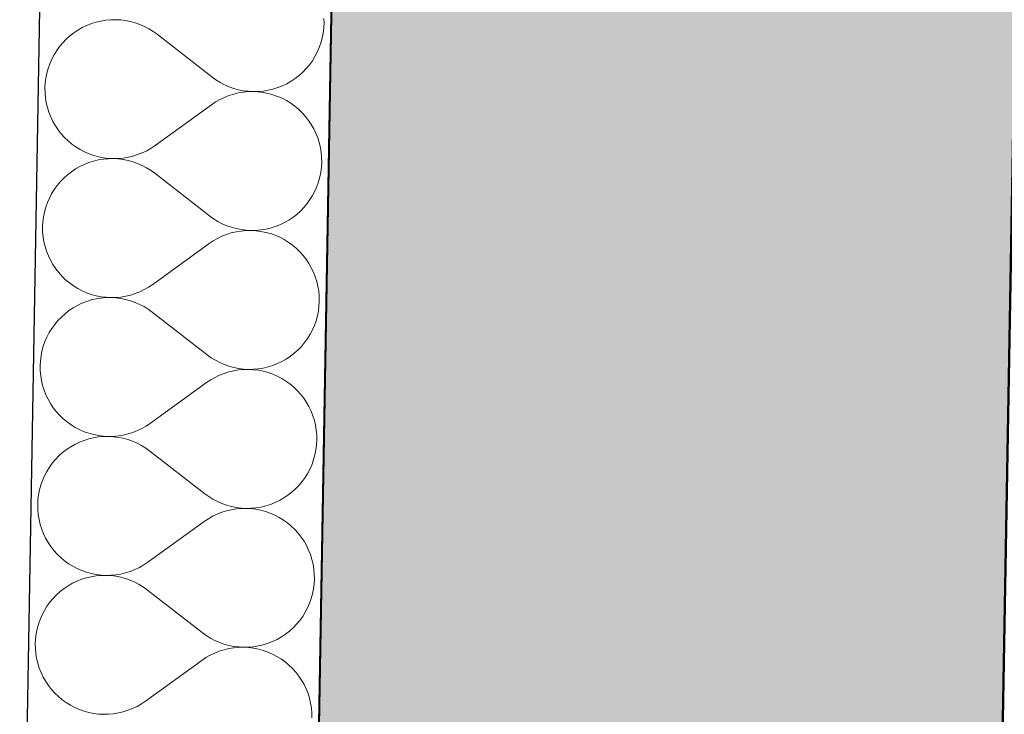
# Model space of a CAD drawing. Header units: millimetres. Extents: x -25972 to 4435, y -2839 to 20217.
# Tile 39 of 110: x -20563 to -20023, y 5120 to 5501. Entities that reach past the tile are written whole.
import ezdxf

# ---------------------------------------------------------------- set-up
doc = ezdxf.new("R2010")
doc.units = ezdxf.units.MM
doc.header["$MEASUREMENT"] = 0
doc.linetypes.add('Wipeout_Contour', pattern=[1000, 0, -1000])
for name, color, linetype in [('7._POHLED ZÁPADNÍ_2_3D prvky fasada nove', 7, 'Continuous'), ('7._POHLED ZÁPADNÍ_2_Konstrukce - nosné', 7, 'Continuous'), ('7._POHLED ZÁPADNÍ_2_Nové_Konstrukce - nosné', 7, 'Continuous'), ('7._POHLED ZÁPADNÍ_2_Nové_Výplně – Řezové', 7, 'Continuous'), ('7._POHLED ZÁPADNÍ_2_Výplně – Řezové', 7, 'Continuous')]:
    doc.layers.add(name, color=color, linetype=linetype)

# ---------------------------------------------------------------- blocks, each defined once
blk = doc.blocks.new('*X31', base_point=(-26263.07, -5016.56))
at = {"layer": '7._POHLED ZÁPADNÍ_2_Nové_Výplně – Řezové', "color": 21, "linetype": 'Continuous', "lineweight": 20, "true_color": 0xffaaaa}
for p, q in [((-20512.93, 5501.18), (-20515.64, 5500.93)), ((-20510.21, 5501.22), (-20512.93, 5501.18)), ((-20507.49, 5501.08), (-20510.21, 5501.22)), ((-20504.79, 5500.74), (-20507.49, 5501.08)), ((-20395.97, 5499.23), (-20396.02, 5501.95)), ((-20528.55, 5496.89), (-20530.92, 5495.54)), ((-20526.1, 5498.06), (-20528.55, 5496.89)), ((-20523.57, 5499.06), (-20526.1, 5498.06)), ((-20520.97, 5499.87), (-20523.57, 5499.06)), ((-20518.32, 5500.5), (-20520.97, 5499.87)), ((-20515.64, 5500.93), (-20518.32, 5500.5)), ((-20502.13, 5500.21), (-20504.79, 5500.74)), ((-20499.5, 5499.49), (-20502.13, 5500.21)), ((-20496.94, 5498.58), (-20499.5, 5499.49)), ((-20494.44, 5497.49), (-20496.94, 5498.58)), ((-20492.03, 5496.23), (-20494.44, 5497.49)), ((-20489.72, 5494.8), (-20492.03, 5496.23)), ((-20396.45, 5493.82), (-20396.11, 5496.52)), ((-20396.11, 5496.52), (-20395.97, 5499.23)), ((-20537.35, 5490.55), (-20539.24, 5488.59)), ((-20535.33, 5492.36), (-20537.35, 5490.55)), ((-20533.18, 5494.03), (-20535.33, 5492.36)), ((-20530.92, 5495.54), (-20533.18, 5494.03)), ((-20487.51, 5493.21), (-20489.72, 5494.8)), ((-20457.44, 5469.82), (-20487.51, 5493.21)), ((-20397.7, 5488.52), (-20396.98, 5491.15)), ((-20396.98, 5491.15), (-20396.45, 5493.82)), ((-20540.99, 5486.5), (-20542.58, 5484.29)), ((-20539.24, 5488.59), (-20540.99, 5486.5)), ((-20399.69, 5483.46), (-20398.6, 5485.96)), ((-20398.6, 5485.96), (-20397.7, 5488.52)), ((-20545.27, 5479.57), (-20546.35, 5477.07)), ((-20544.01, 5481.98), (-20545.27, 5479.57)), ((-20542.58, 5484.29), (-20544.01, 5481.98)), ((-20402.38, 5478.74), (-20400.95, 5481.05)), ((-20400.95, 5481.05), (-20399.69, 5483.46)), ((-20547.26, 5474.51), (-20547.98, 5471.88)), ((-20546.35, 5477.07), (-20547.26, 5474.51)), ((-20407.6, 5472.48), (-20405.71, 5474.44)), ((-20405.71, 5474.44), (-20403.97, 5476.53)), ((-20403.97, 5476.53), (-20402.38, 5478.74)), ((-20548.5, 5469.21), (-20548.84, 5466.52)), ((-20547.98, 5471.88), (-20548.5, 5469.21)), ((-20457.44, 5469.82), (-20455.23, 5468.23)), ((-20414.03, 5467.49), (-20411.77, 5469)), ((-20411.77, 5469), (-20409.62, 5470.67)), ((-20409.62, 5470.67), (-20407.6, 5472.48)), ((-20548.84, 5466.52), (-20548.99, 5463.8)), ((-20548.99, 5463.8), (-20548.94, 5461.08)), ((-20455.23, 5468.23), (-20452.92, 5466.8)), ((-20452.92, 5466.8), (-20450.51, 5465.54)), ((-20450.51, 5465.54), (-20448.02, 5464.45)), ((-20448.02, 5464.45), (-20445.45, 5463.54)), ((-20445.45, 5463.54), (-20442.83, 5462.82)), ((-20423.98, 5463.16), (-20421.38, 5463.97)), ((-20421.38, 5463.97), (-20418.85, 5464.97)), ((-20418.85, 5464.97), (-20416.4, 5466.14)), ((-20416.4, 5466.14), (-20414.03, 5467.49)), ((-20548.94, 5461.08), (-20548.69, 5458.37)), ((-20548.69, 5458.37), (-20548.26, 5455.68)), ((-20450.63, 5458.63), (-20453.08, 5457.45)), ((-20448.1, 5459.63), (-20450.63, 5458.63)), ((-20445.5, 5460.44), (-20448.1, 5459.63)), ((-20442.86, 5461.07), (-20445.5, 5460.44)), ((-20440.17, 5461.51), (-20442.86, 5461.07)), ((-20442.83, 5462.82), (-20440.16, 5462.29)), ((-20437.46, 5461.76), (-20440.17, 5461.51)), ((-20440.16, 5462.29), (-20437.46, 5461.95)), ((-20437.46, 5461.95), (-20434.74, 5461.81)), ((-20434.74, 5461.81), (-20437.46, 5461.76)), ((-20434.74, 5461.81), (-20432.02, 5461.85)), ((-20432.03, 5461.66), (-20434.74, 5461.81)), ((-20429.33, 5461.33), (-20432.03, 5461.66)), ((-20432.02, 5461.85), (-20429.31, 5462.1)), ((-20426.66, 5460.8), (-20429.33, 5461.33)), ((-20429.31, 5462.1), (-20426.63, 5462.53)), ((-20424.03, 5460.08), (-20426.66, 5460.8)), ((-20426.63, 5462.53), (-20423.98, 5463.16)), ((-20421.47, 5459.18), (-20424.03, 5460.08)), ((-20418.97, 5458.1), (-20421.47, 5459.18)), ((-20416.56, 5456.84), (-20418.97, 5458.1)), ((-20548.26, 5455.68), (-20547.63, 5453.04)), ((-20547.63, 5453.04), (-20546.82, 5450.44)), ((-20457.71, 5454.59), (-20488.58, 5432.26)), ((-20455.45, 5456.1), (-20457.71, 5454.59)), ((-20453.08, 5457.45), (-20455.45, 5456.1)), ((-20414.24, 5455.41), (-20416.56, 5456.84)), ((-20412.04, 5453.82), (-20414.24, 5455.41)), ((-20409.95, 5452.08), (-20412.04, 5453.82)), ((-20546.82, 5450.44), (-20545.82, 5447.91)), ((-20545.82, 5447.91), (-20544.64, 5445.46)), ((-20407.99, 5450.19), (-20409.95, 5452.08)), ((-20406.17, 5448.17), (-20407.99, 5450.19)), ((-20404.5, 5446.02), (-20406.17, 5448.17)), ((-20544.64, 5445.46), (-20543.3, 5443.09)), ((-20543.3, 5443.09), (-20541.78, 5440.83)), ((-20402.99, 5443.76), (-20404.5, 5446.02)), ((-20401.64, 5441.4), (-20402.99, 5443.76)), ((-20541.78, 5440.83), (-20540.11, 5438.68)), ((-20540.11, 5438.68), (-20538.29, 5436.66)), ((-20538.29, 5436.66), (-20536.33, 5434.77)), ((-20400.46, 5438.94), (-20401.64, 5441.4)), ((-20399.47, 5436.41), (-20400.46, 5438.94)), ((-20398.65, 5433.82), (-20399.47, 5436.41)), ((-20536.33, 5434.77), (-20534.24, 5433.03)), ((-20534.24, 5433.03), (-20532.04, 5431.44)), ((-20532.04, 5431.44), (-20529.72, 5430.01)), ((-20490.84, 5430.75), (-20488.58, 5432.26)), ((-20398.02, 5431.17), (-20398.65, 5433.82)), ((-20397.59, 5428.48), (-20398.02, 5431.17)), ((-20529.72, 5430.01), (-20527.31, 5428.76)), ((-20527.31, 5428.76), (-20524.81, 5427.67)), ((-20524.81, 5427.67), (-20522.25, 5426.77)), ((-20522.25, 5426.77), (-20519.62, 5426.05)), ((-20519.62, 5426.05), (-20516.95, 5425.52)), ((-20516.95, 5425.52), (-20514.25, 5425.19)), ((-20506.11, 5425.34), (-20503.42, 5425.78)), ((-20503.42, 5425.78), (-20500.78, 5426.41)), ((-20500.78, 5426.41), (-20498.18, 5427.22)), ((-20498.18, 5427.22), (-20495.65, 5428.22)), ((-20495.65, 5428.22), (-20493.2, 5429.4)), ((-20493.2, 5429.4), (-20490.84, 5430.75)), ((-20397.34, 5425.77), (-20397.59, 5428.48)), ((-20397.29, 5423.05), (-20397.34, 5425.77)), ((-20529.88, 5420.71), (-20532.25, 5419.37)), ((-20527.43, 5421.89), (-20529.88, 5420.71)), ((-20524.9, 5422.88), (-20527.43, 5421.89)), ((-20522.3, 5423.69), (-20524.9, 5422.88)), ((-20519.65, 5424.32), (-20522.3, 5423.69)), ((-20516.97, 5424.75), (-20519.65, 5424.32)), ((-20514.26, 5425), (-20516.97, 5424.75)), ((-20511.54, 5425.04), (-20514.26, 5425)), ((-20514.25, 5425.19), (-20511.54, 5425.04)), ((-20511.54, 5425.04), (-20508.82, 5425.1)), ((-20508.82, 5424.9), (-20511.54, 5425.04)), ((-20508.82, 5425.1), (-20506.11, 5425.34)), ((-20506.12, 5424.56), (-20508.82, 5424.9)), ((-20503.45, 5424.03), (-20506.12, 5424.56)), ((-20500.83, 5423.31), (-20503.45, 5424.03)), ((-20498.27, 5422.4), (-20500.83, 5423.31)), ((-20495.77, 5421.31), (-20498.27, 5422.4)), ((-20493.36, 5420.05), (-20495.77, 5421.31)), ((-20491.05, 5418.62), (-20493.36, 5420.05)), ((-20397.78, 5417.64), (-20397.44, 5420.34)), ((-20397.44, 5420.34), (-20397.29, 5423.05)), ((-20536.66, 5416.19), (-20538.68, 5414.37)), ((-20534.51, 5417.85), (-20536.66, 5416.19)), ((-20532.25, 5419.37), (-20534.51, 5417.85)), ((-20488.84, 5417.03), (-20491.05, 5418.62)), ((-20458.77, 5393.64), (-20488.84, 5417.03)), ((-20399.02, 5412.34), (-20398.31, 5414.97)), ((-20398.31, 5414.97), (-20397.78, 5417.64)), ((-20542.31, 5410.32), (-20543.91, 5408.11)), ((-20540.57, 5412.41), (-20542.31, 5410.32)), ((-20538.68, 5414.37), (-20540.57, 5412.41)), ((-20401.01, 5407.28), (-20399.93, 5409.78)), ((-20399.93, 5409.78), (-20399.02, 5412.34)), ((-20545.33, 5405.8), (-20546.59, 5403.39)), ((-20543.91, 5408.11), (-20545.33, 5405.8)), ((-20403.7, 5402.56), (-20402.27, 5404.87)), ((-20402.27, 5404.87), (-20401.01, 5407.28)), ((-20547.68, 5400.89), (-20548.58, 5398.33)), ((-20546.59, 5403.39), (-20547.68, 5400.89)), ((-20407.04, 5398.26), (-20405.3, 5400.35)), ((-20405.3, 5400.35), (-20403.7, 5402.56)), ((-20549.83, 5393.04), (-20550.17, 5390.34)), ((-20549.3, 5395.7), (-20549.83, 5393.04)), ((-20548.58, 5398.33), (-20549.3, 5395.7)), ((-20458.77, 5393.64), (-20456.56, 5392.05)), ((-20413.1, 5392.82), (-20410.95, 5394.49)), ((-20410.95, 5394.49), (-20408.93, 5396.31)), ((-20408.93, 5396.31), (-20407.04, 5398.26)), ((-20550.17, 5390.34), (-20550.32, 5387.62)), ((-20550.32, 5387.62), (-20550.27, 5384.9)), ((-20456.56, 5392.05), (-20454.25, 5390.62)), ((-20454.25, 5390.62), (-20451.84, 5389.36)), ((-20451.84, 5389.36), (-20449.34, 5388.27)), ((-20449.34, 5388.27), (-20446.78, 5387.37)), ((-20425.31, 5386.98), (-20422.71, 5387.79)), ((-20422.71, 5387.79), (-20420.18, 5388.79)), ((-20420.18, 5388.79), (-20417.73, 5389.96)), ((-20417.73, 5389.96), (-20415.36, 5391.31)), ((-20415.36, 5391.31), (-20413.1, 5392.82)), ((-20550.27, 5384.9), (-20550.02, 5382.19)), ((-20550.02, 5382.19), (-20549.59, 5379.5)), ((-20451.96, 5382.45), (-20454.41, 5381.27)), ((-20449.43, 5383.45), (-20451.96, 5382.45)), ((-20446.83, 5384.26), (-20449.43, 5383.45)), ((-20444.19, 5384.89), (-20446.83, 5384.26)), ((-20446.78, 5387.37), (-20444.16, 5386.65)), ((-20441.5, 5385.33), (-20444.19, 5384.89)), ((-20444.16, 5386.65), (-20441.49, 5386.11)), ((-20438.79, 5385.58), (-20441.5, 5385.33)), ((-20441.49, 5386.11), (-20438.79, 5385.77)), ((-20438.79, 5385.77), (-20436.07, 5385.63)), ((-20436.07, 5385.63), (-20438.79, 5385.58)), ((-20436.07, 5385.63), (-20433.35, 5385.68)), ((-20433.35, 5385.49), (-20436.07, 5385.63)), ((-20433.35, 5385.68), (-20430.64, 5385.92)), ((-20430.66, 5385.15), (-20433.35, 5385.49)), ((-20427.99, 5384.62), (-20430.66, 5385.15)), ((-20430.64, 5385.92), (-20427.96, 5386.35)), ((-20425.36, 5383.9), (-20427.99, 5384.62)), ((-20427.96, 5386.35), (-20425.31, 5386.98)), ((-20422.8, 5383), (-20425.36, 5383.9)), ((-20420.3, 5381.92), (-20422.8, 5383)), ((-20549.59, 5379.5), (-20548.96, 5376.86)), ((-20548.96, 5376.86), (-20548.14, 5374.26)), ((-20459.03, 5378.41), (-20489.9, 5356.09)), ((-20456.77, 5379.92), (-20459.03, 5378.41)), ((-20454.41, 5381.27), (-20456.77, 5379.92)), ((-20417.89, 5380.66), (-20420.3, 5381.92)), ((-20415.57, 5379.23), (-20417.89, 5380.66)), ((-20413.36, 5377.64), (-20415.57, 5379.23)), ((-20411.28, 5375.9), (-20413.36, 5377.64)), ((-20548.14, 5374.26), (-20547.15, 5371.73)), ((-20547.15, 5371.73), (-20545.97, 5369.28)), ((-20409.32, 5374.01), (-20411.28, 5375.9)), ((-20407.5, 5371.99), (-20409.32, 5374.01)), ((-20405.83, 5369.84), (-20407.5, 5371.99)), ((-20545.97, 5369.28), (-20544.62, 5366.91)), ((-20544.62, 5366.91), (-20543.11, 5364.65)), ((-20404.31, 5367.58), (-20405.83, 5369.84)), ((-20402.97, 5365.22), (-20404.31, 5367.58)), ((-20543.11, 5364.65), (-20541.44, 5362.51)), ((-20541.44, 5362.51), (-20539.62, 5360.48)), ((-20401.79, 5362.76), (-20402.97, 5365.22)), ((-20400.79, 5360.23), (-20401.79, 5362.76)), ((-20539.62, 5360.48), (-20537.66, 5358.6)), ((-20537.66, 5358.6), (-20535.57, 5356.85)), ((-20535.57, 5356.85), (-20533.36, 5355.26)), ((-20533.36, 5355.26), (-20531.05, 5353.84)), ((-20492.16, 5354.57), (-20489.9, 5356.09)), ((-20399.98, 5357.64), (-20400.79, 5360.23)), ((-20399.35, 5354.99), (-20399.98, 5357.64)), ((-20531.05, 5353.84), (-20528.64, 5352.58)), ((-20528.64, 5352.58), (-20526.14, 5351.49)), ((-20526.14, 5351.49), (-20523.58, 5350.59)), ((-20523.58, 5350.59), (-20520.95, 5349.87)), ((-20520.95, 5349.87), (-20518.28, 5349.34)), ((-20504.75, 5349.6), (-20502.1, 5350.23)), ((-20502.1, 5350.23), (-20499.51, 5351.05)), ((-20499.51, 5351.05), (-20496.98, 5352.04)), ((-20496.98, 5352.04), (-20494.53, 5353.22)), ((-20494.53, 5353.22), (-20492.16, 5354.57)), ((-20398.92, 5352.3), (-20399.35, 5354.99)), ((-20398.67, 5349.59), (-20398.92, 5352.3)), ((-20531.21, 5344.53), (-20533.58, 5343.19)), ((-20528.76, 5345.71), (-20531.21, 5344.53)), ((-20526.23, 5346.7), (-20528.76, 5345.71)), ((-20523.63, 5347.52), (-20526.23, 5346.7)), ((-20520.98, 5348.14), (-20523.63, 5347.52)), ((-20518.3, 5348.58), (-20520.98, 5348.14)), ((-20515.59, 5348.82), (-20518.3, 5348.58)), ((-20518.28, 5349.34), (-20515.58, 5349.01)), ((-20512.87, 5348.87), (-20515.59, 5348.82)), ((-20515.58, 5349.01), (-20512.87, 5348.87)), ((-20512.87, 5348.87), (-20510.15, 5348.92)), ((-20510.15, 5348.72), (-20512.87, 5348.87)), ((-20510.15, 5348.92), (-20507.44, 5349.16)), ((-20507.45, 5348.38), (-20510.15, 5348.72)), ((-20504.78, 5347.85), (-20507.45, 5348.38)), ((-20507.44, 5349.16), (-20504.75, 5349.6)), ((-20502.16, 5347.13), (-20504.78, 5347.85)), ((-20499.59, 5346.22), (-20502.16, 5347.13)), ((-20497.1, 5345.13), (-20499.59, 5346.22)), ((-20494.69, 5343.87), (-20497.1, 5345.13)), ((-20398.77, 5344.16), (-20398.62, 5346.87)), ((-20398.62, 5346.87), (-20398.67, 5349.59)), ((-20537.99, 5340.01), (-20540.01, 5338.19)), ((-20535.84, 5341.68), (-20537.99, 5340.01)), ((-20533.58, 5343.19), (-20535.84, 5341.68)), ((-20492.38, 5342.44), (-20494.69, 5343.87)), ((-20490.17, 5340.85), (-20492.38, 5342.44)), ((-20460.1, 5317.46), (-20490.17, 5340.85)), ((-20399.63, 5338.79), (-20399.1, 5341.46)), ((-20399.1, 5341.46), (-20398.77, 5344.16)), ((-20543.64, 5334.14), (-20545.23, 5331.94)), ((-20541.9, 5336.23), (-20543.64, 5334.14)), ((-20540.01, 5338.19), (-20541.9, 5336.23)), ((-20402.34, 5331.11), (-20401.26, 5333.6)), ((-20401.26, 5333.6), (-20400.35, 5336.17)), ((-20400.35, 5336.17), (-20399.63, 5338.79)), ((-20546.66, 5329.62), (-20547.92, 5327.21)), ((-20545.23, 5331.94), (-20546.66, 5329.62)), ((-20405.03, 5326.38), (-20403.6, 5328.69)), ((-20403.6, 5328.69), (-20402.34, 5331.11)), ((-20549.01, 5324.71), (-20549.91, 5322.15)), ((-20547.92, 5327.21), (-20549.01, 5324.71)), ((-20408.37, 5322.08), (-20406.62, 5324.17)), ((-20406.62, 5324.17), (-20405.03, 5326.38)), ((-20550.63, 5319.53), (-20551.16, 5316.86)), ((-20549.91, 5322.15), (-20550.63, 5319.53)), ((-20460.1, 5317.46), (-20457.89, 5315.87)), ((-20414.43, 5316.64), (-20412.28, 5318.31)), ((-20412.28, 5318.31), (-20410.26, 5320.13)), ((-20410.26, 5320.13), (-20408.37, 5322.08)), ((-20551.5, 5314.16), (-20551.64, 5311.44)), ((-20551.16, 5316.86), (-20551.5, 5314.16)), ((-20457.89, 5315.87), (-20455.58, 5314.44)), ((-20455.58, 5314.44), (-20453.17, 5313.18)), ((-20453.17, 5313.18), (-20450.67, 5312.09)), ((-20450.67, 5312.09), (-20448.11, 5311.19)), ((-20424.04, 5311.61), (-20421.51, 5312.61)), ((-20421.51, 5312.61), (-20419.05, 5313.78)), ((-20419.05, 5313.78), (-20416.69, 5315.13)), ((-20416.69, 5315.13), (-20414.43, 5316.64)), ((-20551.64, 5311.44), (-20551.59, 5308.72)), ((-20551.59, 5308.72), (-20551.35, 5306.01)), ((-20450.76, 5307.27), (-20453.29, 5306.27)), ((-20448.16, 5308.09), (-20450.76, 5307.27)), ((-20445.51, 5308.71), (-20448.16, 5308.09)), ((-20448.11, 5311.19), (-20445.48, 5310.47)), ((-20442.83, 5309.15), (-20445.51, 5308.71)), ((-20445.48, 5310.47), (-20442.82, 5309.94)), ((-20440.12, 5309.4), (-20442.83, 5309.15)), ((-20442.82, 5309.94), (-20440.12, 5309.6)), ((-20440.12, 5309.6), (-20437.4, 5309.45)), ((-20437.4, 5309.45), (-20440.12, 5309.4)), ((-20437.4, 5309.45), (-20434.68, 5309.5)), ((-20434.68, 5309.31), (-20437.4, 5309.45)), ((-20434.68, 5309.5), (-20431.97, 5309.74)), ((-20431.98, 5308.97), (-20434.68, 5309.31)), ((-20429.31, 5308.44), (-20431.98, 5308.97)), ((-20431.97, 5309.74), (-20429.28, 5310.17)), ((-20426.69, 5307.72), (-20429.31, 5308.44)), ((-20429.28, 5310.17), (-20426.64, 5310.8)), ((-20424.12, 5306.82), (-20426.69, 5307.72)), ((-20426.64, 5310.8), (-20424.04, 5311.61)), ((-20421.63, 5305.74), (-20424.12, 5306.82)), ((-20551.35, 5306.01), (-20550.91, 5303.33)), ((-20550.91, 5303.33), (-20550.29, 5300.68)), ((-20460.36, 5302.23), (-20491.23, 5279.91)), ((-20458.1, 5303.74), (-20460.36, 5302.23)), ((-20455.74, 5305.09), (-20458.1, 5303.74)), ((-20453.29, 5306.27), (-20455.74, 5305.09)), ((-20419.22, 5304.48), (-20421.63, 5305.74)), ((-20416.9, 5303.05), (-20419.22, 5304.48)), ((-20414.69, 5301.46), (-20416.9, 5303.05)), ((-20412.6, 5299.72), (-20414.69, 5301.46)), ((-20550.29, 5300.68), (-20549.47, 5298.08)), ((-20549.47, 5298.08), (-20548.47, 5295.55)), ((-20410.65, 5297.83), (-20412.6, 5299.72)), ((-20408.83, 5295.81), (-20410.65, 5297.83)), ((-20548.47, 5295.55), (-20547.3, 5293.1)), ((-20547.3, 5293.1), (-20545.95, 5290.74)), ((-20545.95, 5290.74), (-20544.44, 5288.47)), ((-20407.16, 5293.66), (-20408.83, 5295.81)), ((-20405.64, 5291.4), (-20407.16, 5293.66)), ((-20404.29, 5289.04), (-20405.64, 5291.4)), ((-20544.44, 5288.47), (-20542.77, 5286.33)), ((-20542.77, 5286.33), (-20540.95, 5284.3)), ((-20403.12, 5286.58), (-20404.29, 5289.04)), ((-20402.12, 5284.05), (-20403.12, 5286.58)), ((-20540.95, 5284.3), (-20538.99, 5282.42)), ((-20538.99, 5282.42), (-20536.9, 5280.67)), ((-20536.9, 5280.67), (-20534.69, 5279.08)), ((-20493.49, 5278.39), (-20491.23, 5279.91)), ((-20401.31, 5281.46), (-20402.12, 5284.05)), ((-20400.68, 5278.81), (-20401.31, 5281.46)), ((-20534.69, 5279.08), (-20532.38, 5277.66)), ((-20532.38, 5277.66), (-20529.97, 5276.4)), ((-20529.97, 5276.4), (-20527.47, 5275.31)), ((-20527.47, 5275.31), (-20524.9, 5274.41)), ((-20524.9, 5274.41), (-20522.28, 5273.69)), ((-20503.43, 5274.05), (-20500.84, 5274.87)), ((-20500.84, 5274.87), (-20498.31, 5275.87)), ((-20498.31, 5275.87), (-20495.85, 5277.04)), ((-20495.85, 5277.04), (-20493.49, 5278.39)), ((-20400.24, 5276.12), (-20400.68, 5278.81)), ((-20400, 5273.42), (-20400.24, 5276.12)), ((-20530.08, 5269.53), (-20532.54, 5268.35)), ((-20527.55, 5270.52), (-20530.08, 5269.53)), ((-20524.96, 5271.34), (-20527.55, 5270.52)), ((-20522.31, 5271.96), (-20524.96, 5271.34)), ((-20519.62, 5272.4), (-20522.31, 5271.96)), ((-20522.28, 5273.69), (-20519.61, 5273.17)), ((-20516.91, 5272.64), (-20519.62, 5272.4)), ((-20519.61, 5273.17), (-20516.91, 5272.83)), ((-20516.91, 5272.83), (-20514.19, 5272.69)), ((-20514.19, 5272.69), (-20516.91, 5272.64)), ((-20514.19, 5272.69), (-20511.47, 5272.74)), ((-20511.48, 5272.54), (-20514.19, 5272.69)), ((-20508.78, 5272.2), (-20511.48, 5272.54)), ((-20511.47, 5272.74), (-20508.76, 5272.98)), ((-20506.11, 5271.67), (-20508.78, 5272.2)), ((-20508.76, 5272.98), (-20506.08, 5273.42)), ((-20503.49, 5270.95), (-20506.11, 5271.67)), ((-20506.08, 5273.42), (-20503.43, 5274.05)), ((-20500.92, 5270.04), (-20503.49, 5270.95)), ((-20498.43, 5268.96), (-20500.92, 5270.04)), ((-20496.02, 5267.69), (-20498.43, 5268.96)), ((-20400.09, 5267.98), (-20399.95, 5270.7)), ((-20399.95, 5270.7), (-20400, 5273.42)), ((-20539.31, 5263.83), (-20541.34, 5262.01)), ((-20537.17, 5265.5), (-20539.31, 5263.83)), ((-20534.9, 5267.01), (-20537.17, 5265.5)), ((-20532.54, 5268.35), (-20534.9, 5267.01)), ((-20493.7, 5266.26), (-20496.02, 5267.69)), ((-20491.5, 5264.67), (-20493.7, 5266.26)), ((-20461.42, 5241.29), (-20491.5, 5264.67)), ((-20400.96, 5262.61), (-20400.43, 5265.28)), ((-20400.43, 5265.28), (-20400.09, 5267.98)), ((-20543.23, 5260.05), (-20544.97, 5257.96)), ((-20541.34, 5262.01), (-20543.23, 5260.05)), ((-20402.59, 5257.42), (-20401.68, 5259.99)), ((-20401.68, 5259.99), (-20400.96, 5262.61)), ((-20547.99, 5253.44), (-20549.25, 5251.03)), ((-20546.56, 5255.76), (-20547.99, 5253.44)), ((-20544.97, 5257.96), (-20546.56, 5255.76)), ((-20404.93, 5252.52), (-20403.67, 5254.93)), ((-20403.67, 5254.93), (-20402.59, 5257.42)), ((-20550.34, 5248.54), (-20551.24, 5245.97)), ((-20549.25, 5251.03), (-20550.34, 5248.54)), ((-20409.7, 5245.91), (-20407.95, 5247.99)), ((-20407.95, 5247.99), (-20406.36, 5250.2)), ((-20406.36, 5250.2), (-20404.93, 5252.52)), ((-20551.96, 5243.35), (-20552.49, 5240.68)), ((-20551.24, 5245.97), (-20551.96, 5243.35)), ((-20415.76, 5240.46), (-20413.61, 5242.13)), ((-20413.61, 5242.13), (-20411.58, 5243.95)), ((-20411.58, 5243.95), (-20409.7, 5245.91)), ((-20552.83, 5237.98), (-20552.97, 5235.26)), ((-20552.49, 5240.68), (-20552.83, 5237.98)), ((-20461.42, 5241.29), (-20459.22, 5239.69)), ((-20459.22, 5239.69), (-20456.9, 5238.26)), ((-20456.9, 5238.26), (-20454.49, 5237)), ((-20454.49, 5237), (-20452, 5235.91)), ((-20425.37, 5235.43), (-20422.84, 5236.43)), ((-20422.84, 5236.43), (-20420.38, 5237.6)), ((-20420.38, 5237.6), (-20418.02, 5238.95)), ((-20418.02, 5238.95), (-20415.76, 5240.46)), ((-20552.97, 5235.26), (-20552.92, 5232.54)), ((-20552.92, 5232.54), (-20552.68, 5229.83)), ((-20452.08, 5231.09), (-20454.61, 5230.09)), ((-20449.49, 5231.91), (-20452.08, 5231.09)), ((-20452, 5235.91), (-20449.44, 5235.01)), ((-20446.84, 5232.53), (-20449.49, 5231.91)), ((-20449.44, 5235.01), (-20446.81, 5234.29)), ((-20444.16, 5232.97), (-20446.84, 5232.53)), ((-20446.81, 5234.29), (-20444.14, 5233.76)), ((-20441.45, 5233.22), (-20444.16, 5232.97)), ((-20444.14, 5233.76), (-20441.44, 5233.42)), ((-20438.73, 5233.27), (-20441.45, 5233.22)), ((-20441.44, 5233.42), (-20438.73, 5233.27)), ((-20438.73, 5233.27), (-20436.01, 5233.32)), ((-20436.01, 5233.13), (-20438.73, 5233.27)), ((-20436.01, 5233.32), (-20433.3, 5233.56)), ((-20433.31, 5232.79), (-20436.01, 5233.13)), ((-20430.64, 5232.26), (-20433.31, 5232.79)), ((-20433.3, 5233.56), (-20430.61, 5233.99)), ((-20428.02, 5231.55), (-20430.64, 5232.26)), ((-20430.61, 5233.99), (-20427.96, 5234.62)), ((-20425.45, 5230.64), (-20428.02, 5231.55)), ((-20427.96, 5234.62), (-20425.37, 5235.43)), ((-20552.68, 5229.83), (-20552.24, 5227.15)), ((-20552.24, 5227.15), (-20551.61, 5224.5)), ((-20461.69, 5226.05), (-20492.56, 5203.73)), ((-20459.43, 5227.56), (-20461.69, 5226.05)), ((-20457.07, 5228.91), (-20459.43, 5227.56)), ((-20454.61, 5230.09), (-20457.07, 5228.91)), ((-20422.96, 5229.56), (-20425.45, 5230.64)), ((-20420.54, 5228.3), (-20422.96, 5229.56)), ((-20418.23, 5226.87), (-20420.54, 5228.3)), ((-20416.02, 5225.28), (-20418.23, 5226.87)), ((-20551.61, 5224.5), (-20550.8, 5221.9)), ((-20550.8, 5221.9), (-20549.8, 5219.37)), ((-20413.93, 5223.54), (-20416.02, 5225.28)), ((-20411.97, 5221.65), (-20413.93, 5223.54)), ((-20410.15, 5219.63), (-20411.97, 5221.65)), ((-20549.8, 5219.37), (-20548.63, 5216.92)), ((-20548.63, 5216.92), (-20547.28, 5214.56)), ((-20408.48, 5217.48), (-20410.15, 5219.63)), ((-20406.97, 5215.22), (-20408.48, 5217.48)), ((-20405.62, 5212.86), (-20406.97, 5215.22)), ((-20547.28, 5214.56), (-20545.77, 5212.3)), ((-20545.77, 5212.3), (-20544.1, 5210.15)), ((-20544.1, 5210.15), (-20542.28, 5208.13)), ((-20404.45, 5210.41), (-20405.62, 5212.86)), ((-20403.45, 5207.87), (-20404.45, 5210.41)), ((-20542.28, 5208.13), (-20540.32, 5206.24)), ((-20540.32, 5206.24), (-20538.23, 5204.49)), ((-20538.23, 5204.49), (-20536.02, 5202.91)), ((-20402.64, 5205.28), (-20403.45, 5207.87)), ((-20402.01, 5202.63), (-20402.64, 5205.28)), ((-20536.02, 5202.91), (-20533.71, 5201.48)), ((-20533.71, 5201.48), (-20531.29, 5200.22)), ((-20531.29, 5200.22), (-20528.8, 5199.14)), ((-20528.8, 5199.14), (-20526.23, 5198.23)), ((-20504.76, 5197.87), (-20502.17, 5198.69)), ((-20502.17, 5198.69), (-20499.64, 5199.69)), ((-20499.64, 5199.69), (-20497.18, 5200.86)), ((-20497.18, 5200.86), (-20494.82, 5202.21)), ((-20494.82, 5202.21), (-20492.56, 5203.73)), ((-20401.57, 5199.95), (-20402.01, 5202.63)), ((-20401.33, 5197.24), (-20401.57, 5199.95)), ((-20531.41, 5193.35), (-20533.87, 5192.18)), ((-20528.88, 5194.35), (-20531.41, 5193.35)), ((-20526.29, 5195.16), (-20528.88, 5194.35)), ((-20523.64, 5195.78), (-20526.29, 5195.16)), ((-20526.23, 5198.23), (-20523.61, 5197.52)), ((-20520.95, 5196.22), (-20523.64, 5195.78)), ((-20523.61, 5197.52), (-20520.94, 5196.99)), ((-20518.24, 5196.46), (-20520.95, 5196.22)), ((-20520.94, 5196.99), (-20518.24, 5196.65)), ((-20518.24, 5196.65), (-20515.52, 5196.51)), ((-20515.52, 5196.51), (-20518.24, 5196.46)), ((-20515.52, 5196.51), (-20512.8, 5196.56)), ((-20512.81, 5196.36), (-20515.52, 5196.51)), ((-20510.11, 5196.02), (-20512.81, 5196.36)), ((-20512.8, 5196.56), (-20510.09, 5196.8)), ((-20507.44, 5195.49), (-20510.11, 5196.02)), ((-20510.09, 5196.8), (-20507.41, 5197.24)), ((-20504.81, 5194.77), (-20507.44, 5195.49)), ((-20507.41, 5197.24), (-20504.76, 5197.87)), ((-20502.25, 5193.86), (-20504.81, 5194.77)), ((-20499.76, 5192.78), (-20502.25, 5193.86)), ((-20401.42, 5191.8), (-20401.28, 5194.52)), ((-20401.28, 5194.52), (-20401.33, 5197.24)), ((-20538.49, 5189.32), (-20540.64, 5187.65)), ((-20536.23, 5190.83), (-20538.49, 5189.32)), ((-20533.87, 5192.18), (-20536.23, 5190.83)), ((-20497.35, 5191.52), (-20499.76, 5192.78)), ((-20495.03, 5190.08), (-20497.35, 5191.52)), ((-20492.83, 5188.49), (-20495.03, 5190.08)), ((-20462.75, 5165.11), (-20492.83, 5188.49)), ((-20402.29, 5186.43), (-20401.76, 5189.1)), ((-20401.76, 5189.1), (-20401.42, 5191.8)), ((-20544.55, 5183.87), (-20546.3, 5181.78)), ((-20542.67, 5185.83), (-20544.55, 5183.87)), ((-20540.64, 5187.65), (-20542.67, 5185.83)), ((-20403.91, 5181.24), (-20403.01, 5183.81)), ((-20403.01, 5183.81), (-20402.29, 5186.43)), ((-20549.32, 5177.26), (-20550.58, 5174.85)), ((-20547.89, 5179.58), (-20549.32, 5177.26)), ((-20546.3, 5181.78), (-20547.89, 5179.58)), ((-20406.26, 5176.34), (-20405, 5178.75)), ((-20405, 5178.75), (-20403.91, 5181.24)), ((-20551.66, 5172.36), (-20552.57, 5169.79)), ((-20550.58, 5174.85), (-20551.66, 5172.36)), ((-20411.02, 5169.73), (-20409.28, 5171.81)), ((-20409.28, 5171.81), (-20407.69, 5174.02)), ((-20407.69, 5174.02), (-20406.26, 5176.34)), ((-20553.29, 5167.17), (-20553.82, 5164.5)), ((-20552.57, 5169.79), (-20553.29, 5167.17)), ((-20414.94, 5165.95), (-20412.91, 5167.77)), ((-20412.91, 5167.77), (-20411.02, 5169.73)), ((-20554.16, 5161.8), (-20554.3, 5159.08)), ((-20553.82, 5164.5), (-20554.16, 5161.8)), ((-20462.75, 5165.11), (-20460.55, 5163.51)), ((-20460.55, 5163.51), (-20458.23, 5162.08)), ((-20458.23, 5162.08), (-20455.82, 5160.82)), ((-20424.16, 5160.25), (-20421.71, 5161.42)), ((-20421.71, 5161.42), (-20419.35, 5162.77)), ((-20419.35, 5162.77), (-20417.08, 5164.28)), ((-20417.08, 5164.28), (-20414.94, 5165.95)), ((-20554.3, 5159.08), (-20554.25, 5156.36)), ((-20554.25, 5156.36), (-20554.01, 5153.65)), ((-20455.82, 5160.82), (-20453.33, 5159.74)), ((-20450.82, 5155.73), (-20453.41, 5154.91)), ((-20453.33, 5159.74), (-20450.76, 5158.83)), ((-20448.17, 5156.36), (-20450.82, 5155.73)), ((-20450.76, 5158.83), (-20448.14, 5158.11)), ((-20445.49, 5156.79), (-20448.17, 5156.36)), ((-20448.14, 5158.11), (-20445.47, 5157.58)), ((-20442.78, 5157.04), (-20445.49, 5156.79)), ((-20445.47, 5157.58), (-20442.77, 5157.24)), ((-20440.06, 5157.09), (-20442.78, 5157.04)), ((-20442.77, 5157.24), (-20440.06, 5157.09)), ((-20440.06, 5157.09), (-20437.34, 5157.14)), ((-20437.34, 5156.95), (-20440.06, 5157.09)), ((-20437.34, 5157.14), (-20434.63, 5157.38)), ((-20434.64, 5156.61), (-20437.34, 5156.95)), ((-20431.97, 5156.08), (-20434.64, 5156.61)), ((-20434.63, 5157.38), (-20431.94, 5157.82)), ((-20429.35, 5155.37), (-20431.97, 5156.08)), ((-20431.94, 5157.82), (-20429.29, 5158.44)), ((-20429.29, 5158.44), (-20426.7, 5159.25)), ((-20426.7, 5159.25), (-20424.16, 5160.25)), ((-20554.01, 5153.65), (-20553.57, 5150.97)), ((-20553.57, 5150.97), (-20552.94, 5148.32)), ((-20460.76, 5151.39), (-20463.02, 5149.87)), ((-20458.4, 5152.73), (-20460.76, 5151.39)), ((-20455.94, 5153.91), (-20458.4, 5152.73)), ((-20453.41, 5154.91), (-20455.94, 5153.91)), ((-20426.78, 5154.46), (-20429.35, 5155.37)), ((-20424.28, 5153.38), (-20426.78, 5154.46)), ((-20421.87, 5152.12), (-20424.28, 5153.38)), ((-20419.56, 5150.69), (-20421.87, 5152.12)), ((-20417.35, 5149.1), (-20419.56, 5150.69)), ((-20552.94, 5148.32), (-20552.13, 5145.72)), ((-20552.13, 5145.72), (-20551.13, 5143.19)), ((-20463.02, 5149.87), (-20493.89, 5127.55)), ((-20415.26, 5147.36), (-20417.35, 5149.1)), ((-20413.3, 5145.47), (-20415.26, 5147.36)), ((-20411.48, 5143.45), (-20413.3, 5145.47)), ((-20551.13, 5143.19), (-20549.96, 5140.74)), ((-20549.96, 5140.74), (-20548.61, 5138.38)), ((-20409.81, 5141.3), (-20411.48, 5143.45)), ((-20408.3, 5139.04), (-20409.81, 5141.3)), ((-20548.61, 5138.38), (-20547.09, 5136.12)), ((-20547.09, 5136.12), (-20545.42, 5133.97)), ((-20545.42, 5133.97), (-20543.6, 5131.95)), ((-20406.95, 5136.68), (-20408.3, 5139.04)), ((-20405.78, 5134.23), (-20406.95, 5136.68)), ((-20404.78, 5131.7), (-20405.78, 5134.23)), ((-20543.6, 5131.95), (-20541.65, 5130.06)), ((-20541.65, 5130.06), (-20539.56, 5128.32)), ((-20403.96, 5129.1), (-20404.78, 5131.7)), ((-20403.34, 5126.45), (-20403.96, 5129.1)), ((-20539.56, 5128.32), (-20537.35, 5126.73)), ((-20537.35, 5126.73), (-20535.03, 5125.3)), ((-20535.03, 5125.3), (-20532.62, 5124.04)), ((-20532.62, 5124.04), (-20530.13, 5122.96)), ((-20503.49, 5122.51), (-20500.96, 5123.51)), ((-20500.96, 5123.51), (-20498.51, 5124.69)), ((-20498.51, 5124.69), (-20496.15, 5126.03)), ((-20496.15, 5126.03), (-20493.89, 5127.55)), ((-20402.9, 5123.77), (-20403.34, 5126.45)), ((-20402.66, 5121.06), (-20402.9, 5123.77)), ((-20530.13, 5122.96), (-20527.56, 5122.05)), ((-20527.56, 5122.05), (-20524.94, 5121.34)), ((-20524.94, 5121.34), (-20522.27, 5120.81)), ((-20522.27, 5120.81), (-20519.57, 5120.47)), ((-20519.57, 5120.47), (-20516.85, 5120.33)), ((-20516.85, 5120.33), (-20514.13, 5120.38)), ((-20514.13, 5120.38), (-20511.42, 5120.63)), ((-20511.42, 5120.63), (-20508.74, 5121.06)), ((-20508.74, 5121.06), (-20506.09, 5121.69)), ((-20506.09, 5121.69), (-20503.49, 5122.51)), ((-20402.61, 5118.34), (-20402.66, 5121.06))]:
    blk.add_line(p, q, dxfattribs=at)

msp = doc.modelspace()

# ---------------------------------------------------------------- hatches: boundary and pattern name
at = {"layer": '7._POHLED ZÁPADNÍ_2_Výplně – Řezové', "linetype": 'Continuous', "lineweight": 13}
msp.add_hatch(color=254, dxfattribs=at).paths.add_polyline_path([(-20379.24, 6240.31), (-20400.15, 5040.5), (-20025.21, 5033.96), (-20004.29, 6233.78)])

# ---------------------------------------------------------------- linework, layer by layer
at = {"layer": '7._POHLED ZÁPADNÍ_2_Konstrukce - nosné', "color": 7, "linetype": 'Continuous', "lineweight": 50, "flags": 128}
for points in [[(-20379.24, 6240.31), (-20400.15, 5040.5)], [(-20025.21, 5033.96), (-20004.29, 6233.78)]]:
    msp.add_lwpolyline(points, dxfattribs=at)

# ---------------------------------------------------------------- next in the draw order: wipeouts: each hides what was drawn before it
at = {"color": 254, "linetype": 'Wipeout_Contour', "lineweight": 0, "ltscale": 127207.890531}
msp.add_wipeout([(-20562.86, 4886.78), (-20412.88, 4884.16), (-20402.88, 4883.99), (-20379.24, 6240.31), (-20389.23, 6240.49), (-20539.21, 6243.1)], dxfattribs=at).dxf.layer = '7._POHLED ZÁPADNÍ_2_Nové_Výplně – Řezové'

# ---------------------------------------------------------------- next in the draw order: linework, layer by layer
at = {"layer": '7._POHLED ZÁPADNÍ_2_Nové_Konstrukce - nosné', "color": 1, "linetype": 'Continuous', "lineweight": 25, "flags": 128}
for points in [[(-20539.21, 6243.1), (-20562.86, 4886.78)], [(-20402.88, 4883.99), (-20379.24, 6240.31)]]:
    msp.add_lwpolyline(points, dxfattribs=at)

# ---------------------------------------------------------------- next in the draw order: block references
at = {"layer": '7._POHLED ZÁPADNÍ_2_3D prvky fasada nove', "color": 9, "linetype": 'Continuous', "lineweight": 13}
msp.add_blockref('*X31', (-26263.07, -5016.56), dxfattribs=at)

doc.saveas('drawing.dxf')
